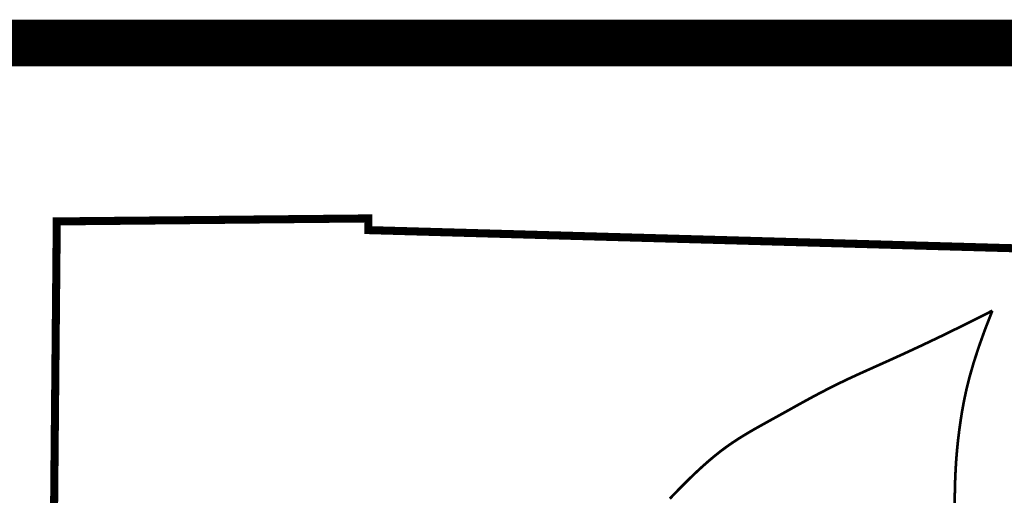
# Model space of a CAD drawing. Header units: inches. Extents: x 63.8 to 72.3, y -3.8 to 7.2.
# Tile 140 of 147: x 70.373 to 71.218, y -1.643 to -1.235. Entities that reach past the tile are written whole.
import ezdxf

# ---------------------------------------------------------------- set-up
doc = ezdxf.new("R2010")
doc.units = ezdxf.units.IN
doc.header["$MEASUREMENT"] = 0
for name, color, linetype in [('BELMONT-BORDER', 5, 'Continuous'), ('BORDER', 7, 'Continuous'), ('FACE', 160, 'Continuous')]:
    doc.layers.add(name, color=color, linetype=linetype)

msp = doc.modelspace()

# ---------------------------------------------------------------- linework, layer by layer
at = {"layer": 'BELMONT-BORDER', "color": 5, "const_width": 0.00691}
msp.add_lwpolyline([(70.39607, -2.34342), (70.40488, -1.40801), (70.67221, -1.40545), (70.67233, -1.41547), (71.48759, -1.43839), (71.48766, -1.42418), (71.63805, -1.42715)], dxfattribs=at)
at = {"layer": 'BORDER', "const_width": 0.04}
msp.add_lwpolyline([(64.31371, -1.25502), (71.81371, -1.25502)], dxfattribs=at)
at = {"layer": 'FACE', "color": 5, "const_width": 0.0023}
for points in [[(71.20771, -1.48462), (71.18503, -1.49605), (71.16506, -1.50584), (71.14749, -1.51421), (71.13205, -1.52137), (71.11844, -1.52755), (71.10638, -1.53296), (71.09559, -1.5378), (71.08577, -1.5423), (71.07668, -1.54664), (71.0682, -1.55085), (71.06027, -1.55494), (71.05281, -1.5589), (71.04575, -1.56275), (71.03901, -1.56648), (71.03252, -1.57011), (71.02621, -1.57362), (71.02002, -1.57703), (71.01394, -1.58038), (71.00796, -1.5837), (71.00209, -1.58703), (70.99633, -1.59042), (70.99067, -1.5939), (70.98511, -1.59751), (70.97967, -1.60129), (70.97433, -1.60527), (70.96909, -1.60944), (70.96397, -1.61376), (70.95894, -1.6182), (70.95403, -1.62273), (70.94922, -1.62732), (70.94451, -1.63194), (70.93992, -1.63656), (70.93542, -1.64116), (70.93101, -1.64579)], [(71.20771, -1.48462), (71.20129, -1.5011), (71.19601, -1.51588), (71.1917, -1.52916), (71.18826, -1.54112), (71.18554, -1.55196), (71.1834, -1.56187), (71.18173, -1.57104), (71.18037, -1.57968), (71.17923, -1.58795), (71.17826, -1.59596), (71.17745, -1.60382), (71.1768, -1.61161), (71.17629, -1.61943), (71.17591, -1.62738), (71.17564, -1.63554), (71.17548, -1.64402), (71.1754, -1.65289)]]:
    msp.add_lwpolyline(points, dxfattribs=at)

doc.saveas('drawing.dxf')
